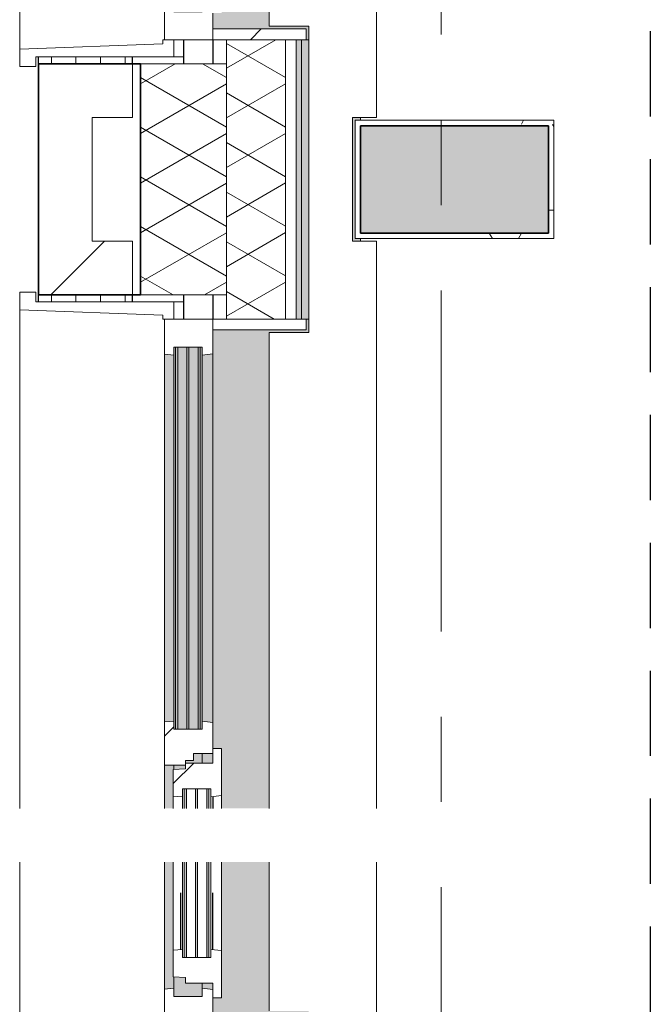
# Model space of a CAD drawing. Extents: x 2820 to 91013, y 1478 to 38178.
# Tile 11 of 182: x 3731 to 4907, y 26959 to 28792. Entities that reach past the tile are written whole.
import ezdxf

# ---------------------------------------------------------------- set-up
doc = ezdxf.new("R2010")
doc.units = 0
doc.header["$LTSCALE"] = 50
for name, pattern in [('HIDDEN2', [4.7625, 3.175, -1.5875]), ('Onderlegger 2e verdieping$0$gestippeld_2_', [6.35, 3.175, -3.175]), ('Onderlegger 2e verdieping$0$stramien', [22.225, 12.7, -3.175, 3.175, -3.175])]:
    doc.linetypes.add(name, pattern=pattern)
doc.layers.get('0').update_dxf_attribs({"linetype": 'CONTINUOUS'})
doc.layers.add('IWTEKST', color=2, linetype='CONTINUOUS')
for name, color, linetype, lineweight in [('Onderlegger 2e verdieping$0$A-GENM', 8, 'CONTINUOUS', 18), ('Onderlegger 2e verdieping$0$A-GLAZ', 8, 'CONTINUOUS', 25), ('Onderlegger 2e verdieping$0$A-GLAZ-GLAS', 8, 'CONTINUOUS', 25), ('Onderlegger 2e verdieping$0$A-WALL', 8, 'CONTINUOUS', 25), ('Onderlegger 2e verdieping$0$A-WALL-PATT', 8, 'CONTINUOUS', 50), ('Onderlegger 2e verdieping$0$I-WALL', 8, 'CONTINUOUS', 25), ('Onderlegger 2e verdieping$0$S-COLS', 8, 'CONTINUOUS', 18), ('Onderlegger 2e verdieping$0$S-GRID', 8, 'CONTINUOUS', 18)]:
    doc.layers.add(name, color=color, linetype=linetype, lineweight=lineweight)
pattern_1 = [(90, (-1509.143, 18388.203), (-45.688, 3e-15), []), (180, (-1509.14, 18388.2), (-45.688, -105), [45.688, -45.688])]
pattern_2 = [(135, (27578.2, -3941.6), (-212.132, -212.132), [])]
pattern_3 = [(135, (29411.53, -3941.6), (-212.132, -212.132), [])]

# ---------------------------------------------------------------- blocks, each defined once
blk = doc.blocks.new('Onderlegger 2e verdieping$0$42_KA leemstuc betonkolomafwerking - Type-V72-Plotview 2e Verdieping - schaal 1 op 100')
at = {"layer": 'Onderlegger 2e verdieping$0$A-GENM'}
h = blk.add_hatch(dxfattribs=at)
h.set_pattern_fill('FP_125', color=256, style=0, pattern_type=2)
h.set_pattern_definition([(0, (-4633.6, -28661.87), (406.4, 101.6), [33.528, -271.272, 33.528, -271.272, -1625.6]), (0, (-4633.6, -28661.87), (406.4, 101.6), [-609.6, 33.528, -576.072, 33.528, -271.272, -711.2]), (0, (-4633.6, -28661.87), (406.4, 101.6), [-1524, 33.528, -169.672, 33.528, -474.472]), (120, (-4481.2, -28611.07), (-291.18818, 301.15272), [33.528, -271.272, 33.528, -1896.872]), (120, (-4481.2, -28611.07), (-291.18818, 301.15272), [-338.328, -271.272, 33.528, -576.072, -1016]), (120, (-4481.2, -28611.07), (-291.18818, 301.15272), [-1219.2, 33.528, -271.272, 33.528, -677.672]), (120, (-4481.2, -28611.07), (-291.18818, 301.15272), [-1557.528, -169.672, 33.528, -474.472]), (240, (-4430.4, -28407.87), (-115.21182, -402.75272), [33.528, -271.272, 33.528, -1896.872]), (240, (-4430.4, -28407.87), (-115.21182, -402.75272), [-338.328, -271.272, 33.528, -576.072, -1016]), (240, (-4430.4, -28407.87), (-115.21182, -402.75272), [-1219.2, 33.528, -271.272, 33.528, -677.672]), (240, (-4430.4, -28407.87), (-115.21182, -402.75272), [-1557.528, -169.672, 33.528, -474.472])])
h.paths.add_polyline_path([(-277, -277), (93, -277), (93, -57), (-277, -57)], flags=0)
h.paths.add_polyline_path([(-267, -267), (-267, -67), (83, -67), (83, -267)], flags=0)
for p, q in [((93, -57), (-277, -57)), ((-277, -57), (-277, -277)), ((-267, -67), (83, -67)), ((-267, -267), (-267, -67)), ((83, -67), (83, -267)), ((93, -277), (93, -57)), ((83, -267), (-267, -267)), ((-277, -277), (93, -277))]:
    blk.add_line(p, q, dxfattribs=at)
blk = doc.blocks.new('Onderlegger 2e verdieping$0$31_KA_Houten kozijn metselwerkgevel met draaiend deel verdieping - 31_KA_Houten kozijn metselwerkgevel met draaiend deel verdieping-V211-Plotview 2e Verdieping - schaal 1 op 100')
at = {"layer": 'Onderlegger 2e verdieping$0$A-GLAZ'}
h = blk.add_hatch(color=256, dxfattribs=at)
h.paths.add_polyline_path([(656.5, 323.5), (656.5, 328.5), (631.5, 328.5), (631.5, 255), (354.4, 255), (354.4, 166), (607, 166), (607, 150), (636.5, 150), (636.5, 323.5)], flags=0)
h.paths.add_polyline_path([(254.4, 175.7), (254.4, 255), (-631.5, 255), (-631.5, 328.5), (-656.5, 328.5), (-656.5, 323.5), (-636.5, 323.5), (-636.5, 150), (143, 150), (143, 166), (254.4, 166)], flags=0)
at = {"layer": 'Onderlegger 2e verdieping$0$A-GLAZ', "lineweight": 18}
h = blk.add_hatch(dxfattribs=at)
h.set_pattern_fill('FP_322', color=256, style=0, pattern_type=2)
h.set_pattern_definition(pattern_2)
h.paths.add_polyline_path([(656.5, 60), (656.5, 150), (591.8, 150), (589.5, 129.8), (604.5, 129.8), (604.5, 77), (589.5, 77), (591.1, 60)], flags=0)
h.paths.add_polyline_path([(-589.5, 77), (-604.5, 77), (-604.5, 129.8), (-589.5, 129.8), (-591.8, 150), (-656.5, 150), (-656.5, 60), (-591.1, 60)], flags=0)
at = {"layer": 'Onderlegger 2e verdieping$0$A-GLAZ'}
h = blk.add_hatch(color=256, dxfattribs=at)
h.paths.add_polyline_path([(591.8, 150), (580, 150), (580, 129.8), (589.5, 129.8), (591.3, 145.8)], flags=0)
h.paths.add_polyline_path([(170, 150), (152.5, 150), (152.5, 129.8), (170, 129.8), (170, 145.8)], flags=0)
h.paths.add_polyline_path([(94.3, 150), (-591.8, 150), (-589.5, 129.8), (92, 129.8), (93.8, 145.8)], flags=0)
at = {"layer": 'Onderlegger 2e verdieping$0$A-GLAZ', "lineweight": 18}
h = blk.add_hatch(dxfattribs=at)
h.set_pattern_fill('FP_322', color=256, style=0, pattern_type=2)
h.set_pattern_definition(pattern_2)
h.paths.add_polyline_path([(174, 99), (165, 99), (165, 114), (152.5, 114), (152.5, 150), (94.3, 150), (92, 129.8), (107, 129.8), (107, 77), (92, 77), (93.6, 60), (174, 60), (174, 90.9)], flags=0)
at = {"layer": 'Onderlegger 2e verdieping$0$A-GLAZ'}
h = blk.add_hatch(color=256, dxfattribs=at)
h.paths.add_polyline_path([(604.5, 129.8), (580, 129.8), (580, 99), (569.5, 99), (567.9, 77), (604.5, 77)], flags=0)
h.paths.add_polyline_path([(182.1, 77), (180.5, 99), (174, 99), (174, 77), (180.5, 77)], flags=0)
h.paths.add_polyline_path([(170, 99), (170, 129.8), (152.5, 129.8), (152.5, 114), (165, 114), (165, 99)], flags=0)
h.paths.add_polyline_path([(107, 105.3), (107, 122.3), (-604.5, 122.3), (-604.5, 105.3), (52, 105.3)], flags=0)
h.paths.add_polyline_path([(107, 99), (107, 101.3), (-604.5, 101.3), (-604.5, 84.3), (107, 84.3), (107, 93)], flags=0)
h.paths.add_polyline_path([(107, 77), (107, 80.3), (-604.5, 80.3), (-604.5, 77), (93.6, 77)], flags=0)
h.paths.add_polyline_path([(107, 129.8), (-604.5, 129.8), (-604.5, 126.3), (107, 126.3)], flags=0)
h = blk.add_hatch(color=256, dxfattribs=at)
h.paths.add_polyline_path([(591.1, 60), (589.5, 77), (354.4, 76), (354.4, 60), (589.5, 60)], flags=0)
h.paths.add_polyline_path([(254.4, 60), (254.4, 76), (174, 76), (174, 60), (233, 60)], flags=0)
h.paths.add_polyline_path([(93.6, 60), (92, 77), (-589.5, 77), (-591.1, 60), (92, 60)], flags=0)
at = {"layer": 'Onderlegger 2e verdieping$0$A-GLAZ', "lineweight": 18}
h = blk.add_hatch(dxfattribs=at)
h.set_pattern_fill('FP_322', color=256, style=0, pattern_type=2)
h.set_pattern_definition(pattern_2)
h.paths.add_polyline_path([(706.5, -180.1), (688.5, -180.1), (688.5, 76.9), (656.5, 76.9), (656.5, 56.9), (664.2, 56.9), (673.9, -210.1), (706.5, -210.1)], flags=0)
for p, q in [((-656.5, 323.5), (-656.5, 328.5)), ((-636.5, 323.5), (-656.5, 323.5)), ((-656.5, 323.5), (-656.5, 150)), ((-636.5, 150), (-636.5, 323.5)), ((636.5, 323.5), (636.5, 150)), ((656.5, 323.5), (636.5, 323.5)), ((656.5, 328.5), (656.5, 323.5)), ((656.5, 150), (656.5, 323.5)), ((-656.5, 150), (-636.5, 150)), ((-591.8, 150), (-656.5, 150)), ((-656.5, 150), (-656.5, 60)), ((94.3, 150), (-591.8, 150)), ((-589.5, 129.8), (-591.8, 150)), ((94.3, 150), (92, 129.8)), ((143, 150), (94.3, 150)), ((152.5, 114), (152.5, 150)), ((591.8, 150), (589.5, 129.8)), ((656.5, 150), (607, 150)), ((636.5, 150), (656.5, 150)), ((656.5, 60), (656.5, 150)), ((-604.5, 126.3), (-604.5, 129.8)), ((-604.5, 129.8), (-589.5, 129.8)), ((-589.5, 129.8), (92, 129.8)), ((92, 129.8), (107, 129.8)), ((107, 129.8), (107, 126.3)), ((152.5, 129.8), (170, 129.8)), ((580, 129.8), (589.5, 129.8)), ((589.5, 129.8), (604.5, 129.8)), ((604.5, 129.8), (604.5, 77)), ((-604.5, 105.3), (-604.5, 122.3)), ((107, 122.3), (107, 105.3)), ((165, 114), (152.5, 114)), ((165, 99), (165, 114)), ((-688.5, 94.9), (-688.5, 76.9)), ((-604.5, 84.3), (-604.5, 101.3)), ((107, 101.3), (107, 84.3)), ((170, 99), (165, 99)), ((174, 60), (174, 99)), ((688.5, 76.9), (688.5, 94.9)), ((-656.5, 76.9), (-688.5, 76.9)), ((-688.5, 76.9), (-688.5, -180.1)), ((-656.5, 56.9), (-656.5, 76.9)), ((-604.5, 77), (-604.5, 80.3)), ((-589.5, 77), (-604.5, 77)), ((-591.1, 60), (-589.5, 77)), ((92, 77), (-589.5, 77)), ((107, 77), (92, 77)), ((92, 77), (93.6, 60)), ((107, 80.3), (107, 77)), ((182.1, 77), (174, 77)), ((589.5, 77), (567.9, 77)), ((604.5, 77), (589.5, 77)), ((589.5, 77), (591.1, 60)), ((656.5, 76.9), (688.5, 76.9)), ((656.5, 56.9), (656.5, 76.9)), ((688.5, 76.9), (688.5, -180.1)), ((-673.9, -210.1), (-664.2, 56.9)), ((-664.2, 56.9), (-656.5, 56.9)), ((-656.5, 60), (-591.1, 60)), ((-591.1, 60), (93.6, 60)), ((93.6, 60), (174, 60)), ((174, 60), (254.4, 60)), ((354.4, 60), (591.1, 60)), ((591.1, 60), (656.5, 60)), ((664.2, 56.9), (656.5, 56.9)), ((673.9, -210.1), (664.2, 56.9)), ((-688.5, -180.1), (-706.5, -180.1)), ((-706.5, -180.1), (-706.5, -210.1)), ((688.5, -180.1), (706.5, -180.1)), ((706.5, -180.1), (706.5, -210.1)), ((-706.5, -210.1), (-673.9, -210.1)), ((254.4, -210.1), (-673.9, -210.1)), ((673.9, -210.1), (354.4, -210.1)), ((706.5, -210.1), (673.9, -210.1))]:
    blk.add_line(p, q, dxfattribs=at)
blk = doc.blocks.new('Onderlegger 2e verdieping$0$31_KA_Houten kozijn metselwerkgevel triple glas - Type-9950171-Plotview 2e Verdieping - schaal 1 op 100')
at = {"layer": 'Onderlegger 2e verdieping$0$A-GLAZ'}
for points in [[(711.5, -4), (711.5, 0), (0, 0), (0, -4), (502.9, -4)], [(711.5, -25), (711.5, -21), (0, -21), (0, -25), (502.9, -25)], [(711.5, -46), (711.5, -42), (0, -42), (0, -46), (502.9, -46)]]:
    blk.add_hatch(color=256, dxfattribs=at).paths.add_polyline_path(points, flags=0)
at = {"layer": 'Onderlegger 2e verdieping$0$A-GLAZ', "lineweight": 18}
for p, q in [((711.5, 0), (0, 0)), ((0, 0), (0, -4)), ((711.5, -4), (711.5, 0)), ((0, -4), (711.5, -4)), ((711.5, -21), (0, -21)), ((0, -21), (0, -25)), ((0, -25), (711.5, -25)), ((711.5, -25), (711.5, -21)), ((711.5, -42), (0, -42)), ((0, -42), (0, -46)), ((0, -46), (711.5, -46)), ((711.5, -46), (711.5, -42))]:
    blk.add_line(p, q, dxfattribs=at)
blk = doc.blocks.new('Onderlegger 2e verdieping$0$31_KA_Houten kozijn metselwerkgevel met draaiend deel verdieping - 31_KA_Houten kozijn metselwerkgevel met draaiend deel verdieping-V212-Plotview 2e Verdieping - schaal 1 op 100')
at = {"layer": 'Onderlegger 2e verdieping$0$A-GLAZ'}
blk.add_hatch(color=256, dxfattribs=at).paths.add_polyline_path([(656.5, 323.5), (656.5, 328.5), (631.5, 328.5), (631.5, 255), (-631.5, 255), (-631.5, 328.5), (-656.5, 328.5), (-656.5, 323.5), (-636.5, 323.5), (-636.5, 150), (143, 150), (143, 166), (607, 166), (607, 150), (636.5, 150), (636.5, 323.5)], flags=0)
at = {"layer": 'Onderlegger 2e verdieping$0$A-GLAZ', "lineweight": 18}
h = blk.add_hatch(dxfattribs=at)
h.set_pattern_fill('FP_323', color=256, style=0, pattern_type=2)
h.set_pattern_definition(pattern_3)
h.paths.add_polyline_path([(656.5, 150), (656.5, 323.5), (636.5, 323.5), (636.5, 150)], flags=0)
h.paths.add_polyline_path([(-636.5, 323.5), (-656.5, 323.5), (-656.5, 150), (-636.5, 150), (-636.5, 175.7)], flags=0)
at = {"layer": 'Onderlegger 2e verdieping$0$A-GLAZ'}
h = blk.add_hatch(color=256, dxfattribs=at)
h.paths.add_polyline_path([(591.8, 150), (580, 150), (580, 129.8), (589.5, 129.8), (591.3, 145.8)], flags=0)
h.paths.add_polyline_path([(170, 150), (152.5, 150), (152.5, 129.8), (170, 129.8), (170, 145.8)], flags=0)
h.paths.add_polyline_path([(94.3, 150), (-591.8, 150), (-589.5, 129.8), (92, 129.8)], flags=0)
h = blk.add_hatch(color=256, dxfattribs=at)
h.paths.add_polyline_path([(604.5, 129.8), (580, 129.8), (580, 99), (569.5, 99), (567.9, 77), (604.5, 77)], flags=0)
h.paths.add_polyline_path([(182.1, 77), (180.5, 99), (174, 99), (174, 77), (180.5, 77)], flags=0)
h.paths.add_polyline_path([(170, 105.3), (170, 129.8), (152.5, 129.8), (152.5, 114), (165, 114), (165, 99), (170, 99), (170, 101.3)], flags=0)
h.paths.add_polyline_path([(107, 99), (107, 101.3), (-604.5, 101.3), (-604.5, 84.3), (107, 84.3)], flags=0)
h.paths.add_polyline_path([(107, 105.3), (107, 122.3), (-604.5, 122.3), (-604.5, 105.3), (52, 105.3)], flags=0)
h.paths.add_polyline_path([(107, 129.8), (-604.5, 129.8), (-604.5, 126.3), (107, 126.3)], flags=0)
h.paths.add_polyline_path([(107, 80.3), (-604.5, 80.3), (-604.5, 77), (107, 77)], flags=0)
at = {"layer": 'Onderlegger 2e verdieping$0$A-GLAZ', "lineweight": 18}
h = blk.add_hatch(dxfattribs=at)
h.set_pattern_fill('FP_323', color=256, style=0, pattern_type=2)
h.set_pattern_definition(pattern_3)
h.paths.add_polyline_path([(-656.5, 56.9), (-656.5, 76.9), (-688.5, 76.9), (-688.5, -180.1), (-706.5, -180.1), (-706.5, -210.1), (-673.9, -210.1), (-664.2, 56.9)], flags=0)
at = {"layer": 'Onderlegger 2e verdieping$0$A-GLAZ'}
h = blk.add_hatch(color=256, dxfattribs=at)
h.paths.add_polyline_path([(591.1, 60), (589.5, 77), (174, 76), (174, 60), (589.5, 60)], flags=0)
h.paths.add_polyline_path([(93.6, 60), (92, 77), (-589.5, 77), (-591.1, 60), (92, 60)], flags=0)
at = {"layer": 'Onderlegger 2e verdieping$0$A-GLAZ', "lineweight": 18}
for p, q in [((-656.5, 323.5), (-656.5, 328.5)), ((-636.5, 323.5), (-656.5, 323.5)), ((-656.5, 323.5), (-656.5, 150)), ((-636.5, 150), (-636.5, 323.5)), ((636.5, 323.5), (636.5, 150)), ((656.5, 323.5), (636.5, 323.5)), ((656.5, 328.5), (656.5, 323.5)), ((656.5, 150), (656.5, 323.5)), ((-656.5, 150), (-636.5, 150)), ((-591.8, 150), (-656.5, 150)), ((-656.5, 150), (-656.5, 60)), ((94.3, 150), (-591.8, 150)), ((-589.5, 129.8), (-591.8, 150)), ((94.3, 150), (92, 129.8)), ((143, 150), (94.3, 150)), ((152.5, 114), (152.5, 150)), ((591.8, 150), (589.5, 129.8)), ((656.5, 150), (607, 150)), ((636.5, 150), (656.5, 150)), ((656.5, 60), (656.5, 150)), ((-604.5, 126.3), (-604.5, 129.8)), ((-604.5, 129.8), (-589.5, 129.8)), ((-589.5, 129.8), (92, 129.8)), ((92, 129.8), (107, 129.8)), ((107, 129.8), (107, 126.3)), ((152.5, 129.8), (170, 129.8)), ((580, 129.8), (589.5, 129.8)), ((589.5, 129.8), (604.5, 129.8)), ((604.5, 129.8), (604.5, 77)), ((-604.5, 105.3), (-604.5, 122.3)), ((107, 122.3), (107, 105.3)), ((165, 114), (152.5, 114)), ((165, 99), (165, 114)), ((-688.5, 94.9), (-688.5, 76.9)), ((-604.5, 84.3), (-604.5, 101.3)), ((107, 101.3), (107, 84.3)), ((170, 99), (165, 99)), ((174, 60), (174, 99)), ((688.5, 76.9), (688.5, 94.9)), ((-656.5, 76.9), (-688.5, 76.9)), ((-688.5, 76.9), (-688.5, -180.1)), ((-656.5, 56.9), (-656.5, 76.9)), ((-604.5, 77), (-604.5, 80.3)), ((-589.5, 77), (-604.5, 77)), ((-591.1, 60), (-589.5, 77)), ((92, 77), (-589.5, 77)), ((107, 77), (92, 77)), ((92, 77), (93.6, 60)), ((107, 80.3), (107, 77)), ((182.1, 77), (174, 77)), ((589.5, 77), (567.9, 77)), ((604.5, 77), (589.5, 77)), ((589.5, 77), (591.1, 60)), ((656.5, 76.9), (688.5, 76.9)), ((656.5, 56.9), (656.5, 76.9)), ((688.5, 76.9), (688.5, -180.1)), ((-673.9, -210.1), (-664.2, 56.9)), ((-664.2, 56.9), (-656.5, 56.9)), ((-656.5, 60), (-591.1, 60)), ((-591.1, 60), (93.6, 60)), ((93.6, 60), (174, 60)), ((174, 60), (591.1, 60)), ((591.1, 60), (656.5, 60)), ((664.2, 56.9), (656.5, 56.9)), ((673.9, -210.1), (664.2, 56.9)), ((-688.5, -180.1), (-706.5, -180.1)), ((-706.5, -180.1), (-706.5, -210.1)), ((688.5, -180.1), (706.5, -180.1)), ((706.5, -180.1), (706.5, -210.1)), ((-706.5, -210.1), (-673.9, -210.1)), ((673.9, -210.1), (-673.9, -210.1)), ((706.5, -210.1), (673.9, -210.1))]:
    blk.add_line(p, q, dxfattribs=at)
blk = doc.blocks.new('Onderlegger 2e verdieping$0$31_KA_Houten kozijn draaiend deel metselwerkgevel - Type-V214-Plotview 2e Verdieping - schaal 1 op 100')
at = {"layer": 'Onderlegger 2e verdieping$0$A-GLAZ-GLAS', "lineweight": 18}
h = blk.add_hatch(dxfattribs=at)
h.set_pattern_fill('FP_324', color=256, style=0, pattern_type=2)
h.set_pattern_definition([(135, (27408.2, -4091.6), (-707.107, -707.107), []), (225, (27408.2, -4091.6), (707.107, -707.107), [])])
h.paths.add_polyline_path([(437, 0), (437, 16), (349.3, 16), (347, -4.2), (362, -4.2), (362, -57), (347, -57), (348.6, -74), (397.8, -74), (399.5, -51), (410, -51), (410, 0)], flags=0)
h.paths.add_polyline_path([(63, -57), (48, -57), (48, -4.2), (63, -4.2), (60.7, 16), (-27, 16), (-27, 0), (0, 0), (0, -51), (10.5, -51), (12.2, -74), (61.4, -74)], flags=0)
at = {"layer": 'Onderlegger 2e verdieping$0$A-GLAZ', "lineweight": 18}
for p, q in [((60.7, 16), (-27, 16)), ((-27, 16), (-27, 0)), ((63, -4.2), (60.7, 16)), ((84.4, 16), (60.7, 16)), ((349.3, 16), (184.4, 16)), ((349.3, 16), (347, -4.2)), ((437, 16), (349.3, 16)), ((410, 0), (437, 0)), ((437, 0), (437, 16)), ((-27, 0), (0, 0)), ((0, 0), (0, -51)), ((48, -7.5), (48, -4.2)), ((48, -4.2), (63, -4.2)), ((48, -28.5), (48, -11.5)), ((63, -4.2), (84.4, -4.2)), ((184.4, -4.2), (347, -4.2)), ((347, -4.2), (362, -4.2)), ((362, -4.2), (362, -7.5)), ((362, -11.5), (362, -28.5)), ((410, -51), (410, 0)), ((48, -49.5), (48, -32.5)), ((362, -32.5), (362, -49.5)), ((0, -51), (10.5, -51)), ((10.5, -51), (12.2, -74)), ((48, -57), (48, -53.5)), ((362, -53.5), (362, -57)), ((397.8, -74), (399.5, -51)), ((399.5, -51), (410, -51)), ((63, -57), (48, -57)), ((61.4, -74), (63, -57)), ((84.4, -57), (63, -57)), ((347, -57), (184.4, -57)), ((362, -57), (347, -57)), ((347, -57), (348.6, -74)), ((12.2, -74), (61.4, -74)), ((61.4, -74), (84.4, -74)), ((184.4, -74), (348.6, -74)), ((348.6, -74), (397.8, -74))]:
    blk.add_line(p, q, dxfattribs=at)
at = {"layer": 'Onderlegger 2e verdieping$0$A-GLAZ', "linetype": 'Onderlegger 2e verdieping$0$gestippeld_2_'}
blk.add_line((347.3, -60), (241.8, -60), dxfattribs=at)
at = {"layer": 'Onderlegger 2e verdieping$0$A-GLAZ-GLAS'}
for p, q in [((62.5, 0), (84.4, 0)), ((347.5, 0), (241.8, 0))]:
    blk.add_line(p, q, dxfattribs=at)
blk = doc.blocks.new('Onderlegger 2e verdieping$0$31_KA_Houten kozijn metselwerkgevel triple glas - Type-V215-Plotview 2e Verdieping - schaal 1 op 100')
at = {"layer": 'Onderlegger 2e verdieping$0$A-GLAZ'}
h = blk.add_hatch(color=256, dxfattribs=at)
h.paths.add_polyline_path([(314, 0), (136.4, 0), (136.4, -4), (314, -4)], flags=0)
h.paths.add_polyline_path([(36.4, -4), (36.4, 0), (0, 0), (0, -4)], flags=0)
h = blk.add_hatch(color=256, dxfattribs=at)
h.paths.add_polyline_path([(314, -21), (136.4, -21), (136.4, -25), (314, -25)], flags=0)
h.paths.add_polyline_path([(36.4, -25), (36.4, -21), (0, -21), (0, -25)], flags=0)
h = blk.add_hatch(color=256, dxfattribs=at)
h.paths.add_polyline_path([(314, -42), (136.4, -42), (136.4, -46), (314, -46)], flags=0)
h.paths.add_polyline_path([(36.4, -46), (36.4, -42), (0, -42), (0, -46)], flags=0)
at = {"layer": 'Onderlegger 2e verdieping$0$A-GLAZ', "lineweight": 18}
for p, q in [((36.4, 0), (0, 0)), ((0, 0), (0, -4)), ((314, 0), (136.4, 0)), ((314, -4), (314, 0)), ((0, -4), (36.4, -4)), ((136.4, -4), (314, -4)), ((36.4, -21), (0, -21)), ((0, -21), (0, -25)), ((0, -25), (36.4, -25)), ((314, -21), (136.4, -21)), ((136.4, -25), (314, -25)), ((314, -25), (314, -21)), ((36.4, -42), (0, -42)), ((0, -42), (0, -46)), ((0, -46), (36.4, -46)), ((314, -42), (136.4, -42)), ((136.4, -46), (314, -46)), ((314, -46), (314, -42))]:
    blk.add_line(p, q, dxfattribs=at)
blk = doc.blocks.new('Onderlegger 2e verdieping$0$vensterbank tweede verdieping - vensterbank tweede verdieping-11898810-Plotview 2e Verdieping - schaal 1 op 100')
at = {"layer": 'Onderlegger 2e verdieping$0$A-GLAZ', "lineweight": 18}
for p, q in [((4396.6, 28610), (4396.6, 30213)), ((4196.6, 30043), (4196.6, 28780)), ((4196.6, 28780), (4270.1, 28780)), ((4270.1, 28780), (4270.1, 28209.7)), ((4351.6, 28379.7), (4351.6, 28610)), ((4351.6, 28610), (4396.6, 28610)), ((4396.6, 28379.7), (4351.6, 28379.7)), ((4396.6, 27323.8), (4396.6, 28379.7)), ((4270.1, 28209.7), (4196.6, 28209.7)), ((4196.6, 28209.7), (4196.6, 27323.8)), ((4196.6, 27223.8), (4196.6, 26946.7)), ((4396.6, 26776.7), (4396.6, 27223.8))]:
    blk.add_line(p, q, dxfattribs=at)
blk = doc.blocks.new('Onderlegger 2e verdieping')
at = {"layer": 'Onderlegger 2e verdieping$0$A-WALL-PATT', "lineweight": 18}
h = blk.add_hatch(dxfattribs=at)
h.set_pattern_fill('FP_359', color=256, angle=60, style=0, pattern_type=2)
h.set_pattern_definition([(330, (4156.6, 27708.84), (80.0104, 46.182), []), (30, (4156.6, 27616.44), (0.0104, 92.382), [])])
h.paths.add_polyline_path([(4116.6, 19159.5), (4226.6, 19159.5), (4226.6, 19588.4), (4116.6, 19588.4), (4116.6, 19179.5)], flags=0)
h.paths.add_polyline_path([(4116.6, 20901.4), (4226.6, 20901.4), (4226.6, 21421.7), (4116.6, 21421.7), (4116.6, 21227.7)], flags=0)
h.paths.add_polyline_path([(4116.6, 22734.7), (4226.6, 22734.7), (4226.6, 23255), (4116.6, 23255), (4116.6, 22914.1)], flags=0)
h.paths.add_polyline_path([(4226.6, 24568), (4226.6, 25088.4), (4116.6, 25088.4), (4117.3, 24568)], flags=0)
h.paths.add_polyline_path([(4226.6, 26401.4), (4226.6, 26921.7), (4116.6, 26921.7), (4117.3, 26401.4)], flags=0)
h.paths.add_polyline_path([(4116.6, 28234.7), (4226.6, 28234.7), (4226.6, 28755), (4116.6, 28755), (4116.6, 28395.2)], flags=0)
h.paths.add_polyline_path([(4116.6, 30068), (4226.6, 30068), (4226.6, 30588.4), (4116.6, 30588.4), (4116.6, 30081.6)], flags=0)
h.paths.add_polyline_path([(4117.3, 31901.4), (4226.6, 31901.4), (4226.6, 32421.7), (4116.6, 32421.7), (4116.6, 31901.4)], flags=0)
h.paths.add_polyline_path([(4117.3, 33734.7), (4226.6, 33734.7), (4226.6, 34255), (4116.6, 34255), (4116.6, 33734.7)], flags=0)
h.paths.add_polyline_path([(4117.3, 35568), (4226.6, 35568), (4226.6, 36228.2), (4116.6, 36228.2), (4116.6, 35568)], flags=0)
h = blk.add_hatch(dxfattribs=at)
h.set_pattern_fill('FP_60', color=256, style=0, pattern_type=2)
h.set_pattern_definition([(0, (0, 0), (406.4, 101.6), [33.528, -271.272, 33.528, -271.272, -1625.6]), (0, (0, 0), (406.4, 101.6), [-609.6, 33.528, -576.072, 33.528, -271.272, -711.2]), (0, (0, 0), (406.4, 101.6), [-1524, 33.528, -169.672, 33.528, -474.472]), (120, (152.4, 50.8), (-291.18818, 301.15272), [33.528, -271.272, 33.528, -271.272, -1625.6]), (120, (152.4, 50.8), (-291.18818, 301.15272), [-609.6, 33.528, -576.072, 33.528, -271.272, -711.2]), (120, (152.4, 50.8), (-291.18818, 301.15272), [-1524, 33.528, -169.672, 33.528, -474.472]), (240, (203.2, 254), (-115.21182, -402.75272), [33.528, -271.272, 33.528, -271.272, -1625.6]), (240, (203.2, 254), (-115.21182, -402.75272), [-609.6, 33.528, -576.072, 33.528, -271.272, -711.2]), (240, (203.2, 254), (-115.21182, -402.75272), [-1524, 33.528, -169.672, 33.528, -474.472])])
h.paths.add_polyline_path([(4256.6, 19189.5), (4256.6, 19588.4), (4246.6, 19588.4), (4246.6, 19189.5)], flags=0)
h.paths.add_polyline_path([(4256.6, 20901.4), (4256.6, 21421.7), (4246.6, 21421.7), (4246.6, 20901.4)], flags=0)
h.paths.add_polyline_path([(4256.6, 22734.7), (4256.6, 23255), (4246.6, 23255), (4246.6, 22734.7)], flags=0)
h.paths.add_polyline_path([(4246.6, 24568), (4256.6, 24568), (4256.6, 25088.4), (4246.6, 25088.4), (4246.6, 24600.6)], flags=0)
h.paths.add_polyline_path([(4246.6, 26401.4), (4256.6, 26401.4), (4256.6, 26921.7), (4246.6, 26921.7)], flags=0)
h.paths.add_polyline_path([(4256.6, 28234.7), (4256.6, 28755), (4246.6, 28755), (4246.6, 28234.7)], flags=0)
h.paths.add_polyline_path([(4256.6, 30068), (4256.6, 30588.4), (4246.6, 30588.4), (4246.6, 30068)], flags=0)
h.paths.add_polyline_path([(4256.6, 31901.4), (4256.6, 32421.7), (4246.6, 32421.7), (4246.6, 31901.4)], flags=0)
h.paths.add_polyline_path([(4256.6, 33734.7), (4256.6, 34255), (4246.6, 34255), (4246.6, 33734.7)], flags=0)
h.paths.add_polyline_path([(4246.6, 35568), (4256.6, 35568), (4256.6, 36228.2), (4246.6, 36228.2), (4246.6, 35984.3)], flags=0)
h = blk.add_hatch(dxfattribs=at)
h.set_pattern_fill('FP_1', color=256, angle=45, style=0, pattern_type=2)
h.set_pattern_definition([(45, (400, -4e-13), (-565.685, 565.685), []), (45, (600, -6e-13), (-565.685, 565.685), [])])
h.paths.add_polyline_path([(3766.6, 18388.2), (3767.1, 18388.2), (3767.1, 18548.2), (3866.6, 18548.2), (3866.6, 19443.4), (3941.6, 19443.4), (3941.6, 19543.4), (3766.6, 19543.4), (3766.6, 19541.2)], flags=0)
h.paths.add_polyline_path([(3766.6, 20946.4), (3941.6, 20946.4), (3941.6, 21046.4), (3866.6, 21046.4), (3866.6, 21276.7), (3941.6, 21276.7), (3941.6, 21376.7), (3766.6, 21376.7), (3766.6, 21227.7)], flags=0)
h.paths.add_polyline_path([(3941.6, 22779.7), (3941.6, 22879.7), (3866.6, 22879.7), (3866.6, 23110), (3941.6, 23110), (3941.6, 23210), (3766.6, 23210), (3766.6, 22779.7)], flags=0)
h.paths.add_polyline_path([(3941.6, 24613), (3941.6, 24713), (3866.6, 24713), (3866.6, 24943.4), (3941.6, 24943.4), (3941.6, 25043.4), (3766.6, 25043.4), (3766.6, 24613)], flags=0)
h.paths.add_polyline_path([(3941.6, 26446.4), (3941.6, 26546.4), (3866.6, 26546.4), (3866.6, 26776.7), (3941.6, 26776.7), (3941.6, 26876.7), (3766.6, 26876.7), (3766.6, 26446.4)], flags=0)
h.paths.add_polyline_path([(3766.6, 28279.7), (3941.6, 28279.7), (3941.6, 28379.7), (3866.6, 28379.7), (3866.6, 28610), (3941.6, 28610), (3941.6, 28710), (3766.6, 28710), (3766.6, 28395.2)], flags=0)
h.paths.add_polyline_path([(3766.6, 30113), (3941.6, 30113), (3941.6, 30213), (3866.6, 30213), (3866.6, 30443.4), (3941.6, 30443.4), (3941.6, 30543.4), (3766.6, 30543.4), (3766.6, 30503.2)], flags=0)
h.paths.add_polyline_path([(3941.6, 31946.4), (3941.6, 32046.4), (3866.6, 32046.4), (3866.6, 32276.7), (3941.6, 32276.7), (3941.6, 32376.7), (3766.6, 32376.7), (3766.6, 31946.4)], flags=0)
h.paths.add_polyline_path([(3766.6, 33779.7), (3941.6, 33779.7), (3941.6, 33879.7), (3866.6, 33879.7), (3866.6, 34110), (3941.6, 34110), (3941.6, 34210), (3766.6, 34210), (3766.6, 33876.2)], flags=0)
h.paths.add_polyline_path([(3941.6, 35613), (3941.6, 35713), (3866.6, 35713), (3866.6, 35828.2), (3766.6, 35828.2), (3766.6, 35613), (3811.5, 35613)], flags=0)
h = blk.add_hatch(dxfattribs=at)
h.set_pattern_fill('FP_4', color=256, angle=60, style=0, pattern_type=2)
h.set_pattern_definition([(330, (3806.6, 27108.2), (80.0104, 46.182), []), (30, (3806.6, 27015.8), (0.0104, 92.382), [])])
h.paths.add_polyline_path([(4116.6, 18388.2), (4116.6, 19543.4), (3956.6, 19543.4), (3956.6, 18388.2)], flags=0)
h.paths.add_polyline_path([(3956.6, 20946.4), (4116.6, 20946.4), (4116.6, 21376.7), (3956.6, 21376.7), (3956.6, 21227.7)], flags=0)
h.paths.add_polyline_path([(3956.6, 22779.7), (4116.6, 22779.7), (4116.6, 23210), (3956.6, 23210), (3956.6, 22914.1)], flags=0)
h.paths.add_polyline_path([(4116.6, 24613), (4116.6, 25043.4), (3956.6, 25043.4), (3956.6, 24613)], flags=0)
h.paths.add_polyline_path([(4116.6, 26446.4), (4116.6, 26876.7), (3956.6, 26876.7), (3956.6, 26446.4)], flags=0)
h.paths.add_polyline_path([(4116.6, 28279.7), (4116.6, 28710), (3956.6, 28710), (3956.6, 28279.7)], flags=0)
h.paths.add_polyline_path([(3956.6, 30113), (4116.6, 30113), (4116.6, 30543.4), (3956.6, 30543.4), (3956.6, 30503.2)], flags=0)
h.paths.add_polyline_path([(4116.6, 31946.4), (4116.6, 32376.7), (3956.6, 32376.7), (3956.6, 31946.4)], flags=0)
h.paths.add_polyline_path([(4116.6, 33779.7), (4116.6, 34210), (3956.6, 34210), (3956.6, 33779.7)], flags=0)
h.paths.add_polyline_path([(4116.6, 35613), (4116.6, 35828.2), (3956.6, 35828.2), (3956.6, 35613)], flags=0)
h = blk.add_hatch(dxfattribs=at)
h.set_pattern_fill('FP_5', color=256, style=0, pattern_type=2)
h.set_pattern_definition(pattern_1)
h.paths.add_polyline_path([(3941.6, 28710), (3941.6, 28723), (3766.6, 28723), (3766.6, 28710), (3866.6, 28710)], flags=0)
h.paths.add_polyline_path([(3941.6, 30100), (3941.6, 30113), (3766.6, 30113), (3766.6, 30100), (3936.5, 30100)], flags=0)
h = blk.add_hatch(dxfattribs=at)
h.set_pattern_fill('FP_5', color=256, style=0, pattern_type=2)
h.set_pattern_definition(pattern_1)
h.paths.add_polyline_path([(3941.6, 26876.7), (3941.6, 26889.7), (3766.6, 26889.7), (3766.6, 26876.7), (3937.1, 26876.7)], flags=0)
h.paths.add_polyline_path([(3866.6, 28266.7), (3941.6, 28266.7), (3941.6, 28279.7), (3766.6, 28279.7), (3766.6, 28266.7)], flags=0)
at = {"layer": 'Onderlegger 2e verdieping$0$S-COLS', "lineweight": 5}
h = blk.add_hatch(color=256, dxfattribs=at)
h.paths.add_polyline_path([(4256.6, 19428.2), (4270.1, 19428.2), (4270.1, 19588.4), (4256.6, 19588.4), (4256.6, 19443.2)], flags=0)
h.paths.add_polyline_path([(4265.1, 20901.4), (4270.1, 20901.4), (4270.1, 21421.7), (4256.6, 21421.7), (4256.6, 20901.4)], flags=0)
h.paths.add_polyline_path([(4270.1, 22734.7), (4270.1, 23255), (4256.6, 23255), (4256.6, 22734.7), (4265.1, 22734.7)], flags=0)
h.paths.add_polyline_path([(4256.6, 24568), (4270.1, 24568), (4270.1, 25088.4), (4256.6, 25088.4), (4256.6, 24600.6)], flags=0)
h.paths.add_polyline_path([(4265.1, 26401.4), (4270.1, 26401.4), (4270.1, 26921.7), (4256.6, 26921.7), (4256.6, 26401.4)], flags=0)
h.paths.add_polyline_path([(4256.6, 28234.7), (4270.1, 28234.7), (4270.1, 28755), (4256.6, 28755), (4256.6, 28379.7)], flags=0)
h.paths.add_polyline_path([(4265.1, 30068), (4270.1, 30068), (4270.1, 30588.4), (4256.6, 30588.4), (4256.6, 30068)], flags=0)
h.paths.add_polyline_path([(4265.1, 31901.4), (4270.1, 31901.4), (4270.1, 32421.7), (4256.6, 32421.7), (4256.6, 31901.4)], flags=0)
h.paths.add_polyline_path([(4256.6, 33734.7), (4270.1, 33734.7), (4270.1, 34255), (4256.6, 34255), (4256.6, 33876.2)], flags=0)
h.paths.add_polyline_path([(4256.6, 35568), (4270.1, 35568), (4270.1, 35828.2), (4276.6, 35828.2), (4276.6, 35928.2), (4256.6, 35928.2), (4256.6, 35713)], flags=0)
h = blk.add_hatch(color=256, dxfattribs=at)
h.paths.add_polyline_path([(4351.6, 19428.2), (4356.6, 19428.2), (4356.6, 19438.2), (4366.6, 19438.2), (4366.6, 19443.2), (4351.6, 19443.2), (4351.6, 19438.2)], flags=0)
h.paths.add_polyline_path([(4351.6, 21046.4), (4366.6, 21046.4), (4366.6, 21051.5), (4356.6, 21051.5), (4356.6, 21271.5), (4366.6, 21271.5), (4366.6, 21276.7), (4351.6, 21276.7), (4351.6, 21051.5)], flags=0)
h.paths.add_polyline_path([(4366.6, 22879.7), (4366.6, 22884.9), (4356.6, 22884.9), (4356.6, 23104.9), (4366.6, 23104.9), (4366.6, 23110), (4351.6, 23110), (4351.6, 22879.7), (4361.6, 22879.7)], flags=0)
h.paths.add_polyline_path([(4366.6, 24713), (4366.6, 24718.2), (4356.6, 24718.2), (4356.6, 24938.2), (4366.6, 24938.2), (4366.6, 24943.4), (4351.6, 24943.4), (4351.6, 24713), (4361.6, 24713)], flags=0)
h.paths.add_polyline_path([(4366.6, 26546.4), (4366.6, 26776.7), (4351.6, 26776.7), (4351.6, 26546.4), (4361.6, 26546.4)], flags=0)
h.paths.add_polyline_path([(4356.6, 28379.7), (4366.6, 28379.7), (4366.6, 28384.9), (4356.6, 28384.9), (4356.6, 28604.9), (4366.6, 28604.9), (4366.6, 28610), (4351.6, 28610), (4351.6, 28379.7)], flags=0)
h.paths.add_polyline_path([(4366.6, 30213), (4366.6, 30218.2), (4356.6, 30218.2), (4356.6, 30438.2), (4366.6, 30438.2), (4366.6, 30443.4), (4351.6, 30443.4), (4351.6, 30213), (4361.6, 30213)], flags=0)
h.paths.add_polyline_path([(4366.6, 32046.4), (4366.6, 32051.5), (4356.6, 32051.5), (4356.6, 32271.5), (4366.6, 32271.5), (4366.6, 32276.7), (4351.6, 32276.5), (4351.6, 32046.4), (4361.6, 32046.4)], flags=0)
h.paths.add_polyline_path([(4366.6, 33879.7), (4366.6, 33884.9), (4356.6, 33884.9), (4356.6, 34104.9), (4366.6, 34104.9), (4366.6, 34110), (4351.6, 34110), (4351.6, 33879.7), (4361.6, 33879.7)], flags=0)
h.paths.add_polyline_path([(4366.6, 35713), (4366.6, 35928.2), (4276.6, 35928.2), (4276.6, 35828.2), (4351.6, 35828.2), (4351.6, 35713), (4361.6, 35713)], flags=0)
blk.add_hatch(color=256, dxfattribs=at).paths.add_polyline_path([(4716.6, 28394.9), (4716.6, 28594.9), (4366.6, 28594.9), (4366.6, 28394.9)], flags=0)
at = {"layer": 'Onderlegger 2e verdieping$0$A-WALL'}
for p, q in [((4036.5, 28755), (4036.5, 28710)), ((4091.6, 28755), (4091.6, 28710)), ((3766.6, 28710), (3766.6, 28723)), ((3941.6, 28710), (3941.6, 28723)), ((3766.6, 28266.7), (3766.6, 28279.7)), ((3941.6, 28266.7), (3941.6, 28279.7)), ((4036.5, 28279.7), (4036.5, 28234.7)), ((4091.6, 28279.7), (4091.6, 28234.7))]:
    blk.add_line(p, q, dxfattribs=at)
at = {"layer": 'Onderlegger 2e verdieping$0$A-WALL', "lineweight": 35}
for p, q in [((3956.6, 28710), (3766.6, 28710)), ((3766.6, 28710), (3766.6, 28279.7)), ((3956.6, 28710), (3956.6, 28279.7)), ((3766.6, 28279.7), (3956.6, 28279.7))]:
    blk.add_line(p, q, dxfattribs=at)
at = {"layer": 'Onderlegger 2e verdieping$0$A-WALL', "lineweight": 18}
for p, q in [((3941.6, 28610), (3941.6, 28710)), ((4116.6, 28710), (3956.6, 28710)), ((3866.6, 28610), (3866.6, 28379.7)), ((3941.6, 28610), (3866.6, 28610)), ((3866.6, 28379.7), (3941.6, 28379.7)), ((3941.6, 28279.7), (3941.6, 28379.7)), ((3956.6, 28279.7), (4116.6, 28279.7))]:
    blk.add_line(p, q, dxfattribs=at)
at = {"layer": 'Onderlegger 2e verdieping$0$I-WALL', "lineweight": 18}
for p, q in [((4116.6, 28755), (4116.6, 28234.7)), ((4226.6, 28755), (4226.6, 28234.7)), ((4246.6, 28755), (4246.6, 28234.7)), ((4256.6, 28234.7), (4256.6, 28755))]:
    blk.add_line(p, q, dxfattribs=at)
at = {"layer": 'Onderlegger 2e verdieping$0$S-COLS'}
for p, q in [((4366.6, 28604.9), (4366.6, 28610)), ((4366.6, 28379.7), (4366.6, 28384.9))]:
    blk.add_line(p, q, dxfattribs=at)
at = {"layer": 'Onderlegger 2e verdieping$0$S-COLS', "lineweight": 35}
for p, q in [((4716.6, 28594.9), (4366.6, 28594.9)), ((4366.6, 28594.9), (4366.6, 28394.9)), ((4716.6, 28394.9), (4716.6, 28594.9)), ((4366.6, 28394.9), (4716.6, 28394.9))]:
    blk.add_line(p, q, dxfattribs=at)
at = {"layer": 'Onderlegger 2e verdieping$0$S-GRID', "linetype": 'Onderlegger 2e verdieping$0$stramien'}
blk.add_line((4516.6, 37178.2), (4516.6, 16803), dxfattribs=at)
at = {"layer": 'Onderlegger 2e verdieping$0$A-GENM'}
blk.add_blockref('Onderlegger 2e verdieping$0$42_KA leemstuc betonkolomafwerking - Type-V72-Plotview 2e Verdieping - schaal 1 op 100', (4633.6, 28661.9), dxfattribs=at)
at = {"layer": 'Onderlegger 2e verdieping$0$A-GLAZ'}
blk.add_blockref('Onderlegger 2e verdieping$0$vensterbank tweede verdieping - vensterbank tweede verdieping-11898810-Plotview 2e Verdieping - schaal 1 op 100', (0, 0), dxfattribs=at)
at = {"layer": 'Onderlegger 2e verdieping$0$A-GLAZ', "rotation": 269.9999999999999}
for name, p in [('Onderlegger 2e verdieping$0$31_KA_Houten kozijn metselwerkgevel met draaiend deel verdieping - 31_KA_Houten kozijn metselwerkgevel met draaiend deel verdieping-V212-Plotview 2e Verdieping - schaal 1 op 100', (3941.6, 29411.5)), ('Onderlegger 2e verdieping$0$31_KA_Houten kozijn metselwerkgevel met draaiend deel verdieping - 31_KA_Houten kozijn metselwerkgevel met draaiend deel verdieping-V211-Plotview 2e Verdieping - schaal 1 op 100', (3941.6, 27578.2)), ('Onderlegger 2e verdieping$0$31_KA_Houten kozijn metselwerkgevel triple glas - Type-9950171-Plotview 2e Verdieping - schaal 1 op 100', (4067.9, 28182.7)), ('Onderlegger 2e verdieping$0$31_KA_Houten kozijn draaiend deel metselwerkgevel - Type-V214-Plotview 2e Verdieping - schaal 1 op 100', (4091.6, 27408.2)), ('Onderlegger 2e verdieping$0$31_KA_Houten kozijn metselwerkgevel triple glas - Type-V215-Plotview 2e Verdieping - schaal 1 op 100', (4084.1, 27360.2))]:
    blk.add_blockref(name, p, dxfattribs=at)

msp = doc.modelspace()

# ---------------------------------------------------------------- linework, layer by layer
at = {"layer": 'IWTEKST', "linetype": 'HIDDEN2'}
msp.add_line((4906.6, 35438.2), (4906.6, 19718.2), dxfattribs=at)

# ---------------------------------------------------------------- block references
msp.add_blockref('Onderlegger 2e verdieping', (0, 0))

doc.saveas('drawing.dxf')
